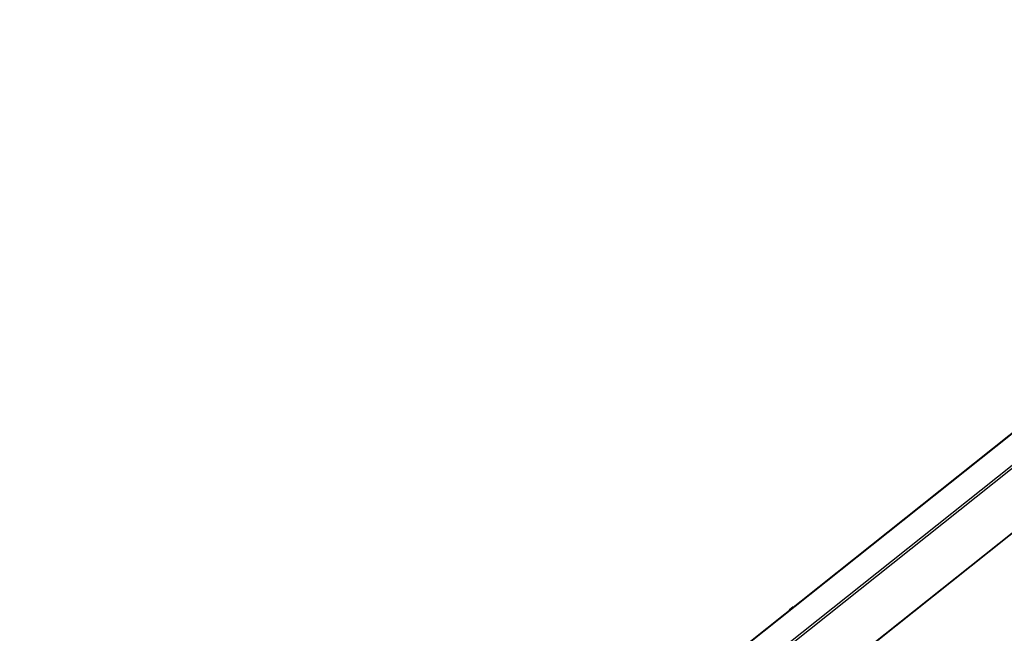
# Model space of a CAD drawing. Header units: millimetres. Extents: x 0 to 210, y 0 to 297.
# Tile 14 of 17: x 63 to 75, y 225 to 232. Entities that reach past the tile are written whole.
import ezdxf

# ---------------------------------------------------------------- set-up
doc = ezdxf.new("R2010")
doc.units = ezdxf.units.MM
doc.header["$LTSCALE"] = 19.36
doc.layers.get('0').update_dxf_attribs({"linetype": 'CONTINUOUS'})

msp = doc.modelspace()

# ---------------------------------------------------------------- linework, layer by layer
at = {"color": 9, "linetype": 'CONTINUOUS'}
for p, q in [((107.2668209, 252.3823147), (63.0428675, 217.2280874)), ((63.1738832, 216.940965), (107.3978366, 252.0951923)), ((107.4023372, 252.0540072), (63.2153912, 216.9291976)), ((64.5884785, 217.2147003), (107.2359128, 251.1157309))]:
    msp.add_line(p, q, dxfattribs=at)
at = {"color": 6, "linetype": 'CONTINUOUS'}
for p, q in [((107.261853, 252.3858103), (63.046633, 217.2385253)), ((64.5994471, 217.2194905), (107.2334107, 251.1098131)), ((72.7273916, 224.9430709), (72.7036573, 224.9226149)), ((72.7551704, 224.9602479), (72.7273916, 224.9430709))]:
    msp.add_line(p, q, dxfattribs=at)

doc.saveas('drawing.dxf')
